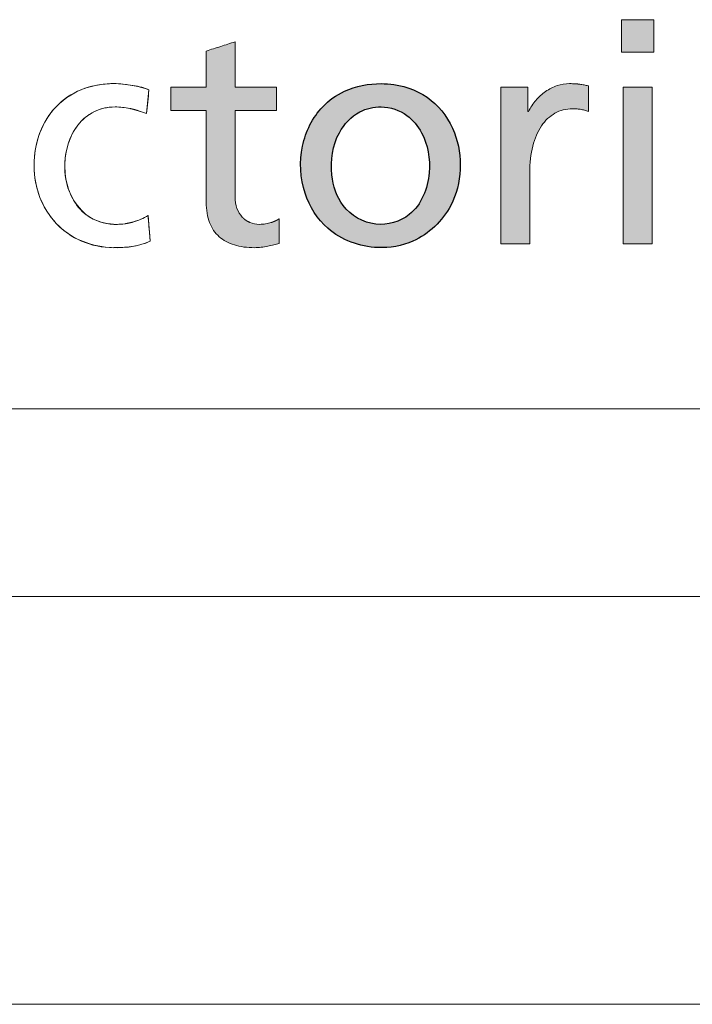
# Model space of a CAD drawing. Header units: millimetres. Extents: x 0 to 594, y 0 to 424.
# Tile 8 of 14: x 436.44 to 444.97, y 0 to 12.49. Entities that reach past the tile are written whole.
import ezdxf

# ---------------------------------------------------------------- set-up
doc = ezdxf.new("R2010")
doc.units = ezdxf.units.MM
doc.header["$LTSCALE"] = 0.25
doc.layers.add('FORMAT', color=7, linetype='Continuous')

# ---------------------------------------------------------------- blocks, each defined once
blk = doc.blocks.new('cajetin')
at = {"color": 7, "linetype": 'Continuous', "lineweight": 18}
for p, q in [((853.5, 7.5), (7.5, 7.5)), ((861, 0), (0, 0))]:
    blk.add_line(p, q, dxfattribs=at)
blk = doc.blocks.new('LOGO_sombreado')
at = {"linetype": 'Continuous'}
for points in [[(40.504, 4.771), (40.105, 4.771), (40.105, 4.373), (40.504, 4.373)], [(40.504, 4.771), (40.105, 4.771), (40.105, 4.373), (40.504, 4.373)], [(40.482, 3.943), (40.128, 3.943), (40.128, 2.023), (40.482, 2.023)], [(40.482, 3.943), (40.128, 3.943), (40.128, 2.023), (40.482, 2.023)]]:
    blk.add_hatch(color=7, dxfattribs=at).paths.add_polyline_path(points, flags=0)
h = blk.add_hatch(color=7, dxfattribs=at)
edge = h.paths.add_edge_path(flags=0)
edge.add_spline(control_points=[(35.176, 2.112), (35.227, 2.066), (35.289, 2.033), (35.362, 2.01)], knot_values=[16, 16, 16, 16, 17, 17, 17, 17], weights=[1, 1, 1, 1], degree=3, periodic=0)
edge.add_spline(control_points=[(35.362, 2.01), (35.434, 1.988), (35.517, 1.977), (35.608, 1.977)], knot_values=[17, 17, 17, 17, 18, 18, 18, 18], weights=[1, 1, 1, 1], degree=3, periodic=0)
edge.add_arc((35.607, 2.685), 0.708, 270.0767, 276.8647)
edge.add_spline(control_points=[(35.692, 1.982), (35.719, 1.986), (35.746, 1.99), (35.771, 1.995)], knot_values=[0, 0, 0, 0, 1, 1, 1, 1], weights=[1, 1, 1, 1], degree=3, periodic=0)
edge.add_spline(control_points=[(35.771, 1.995), (35.797, 2), (35.822, 2.006), (35.845, 2.012)], knot_values=[1, 1, 1, 1, 2, 2, 2, 2], weights=[1, 1, 1, 1], degree=3, periodic=0)
edge.add_spline(control_points=[(35.845, 2.012), (35.868, 2.018), (35.889, 2.024), (35.909, 2.03)], knot_values=[2, 2, 2, 2, 3, 3, 3, 3], weights=[1, 1, 1, 1], degree=3, periodic=0)
edge.add_line((35.909, 2.03), (35.909, 2.331))
edge.add_arc((35.702, 2.648), 0.379, 295.495, 303.2205, ccw=False)
edge.add_spline(control_points=[(35.865, 2.306), (35.847, 2.297), (35.829, 2.29), (35.81, 2.284)], knot_values=[0, 0, 0, 0, 0.145933, 0.145933, 0.145933, 0.145933], weights=[1, 0.998226, 0.998226, 1], degree=3, periodic=0)
edge.add_spline(control_points=[(35.81, 2.284), (35.79, 2.278), (35.768, 2.273), (35.745, 2.269)], knot_values=[0.145933, 0.145933, 0.145933, 0.145933, 1.145933, 1.145933, 1.145933, 1.145933], weights=[1, 1, 1, 1], degree=3, periodic=0)
edge.add_spline(control_points=[(35.745, 2.269), (35.721, 2.265), (35.696, 2.263), (35.668, 2.263), (35.628, 2.263), (35.589, 2.271), (35.553, 2.286)], knot_values=[1.145933, 1.145933, 1.145933, 1.145933, 2.145933, 2.145933, 2.145933, 3.145933, 3.145933, 3.145933, 3.145933], weights=[1, 1, 1, 1, 1, 1, 1], degree=3, periodic=0)
edge.add_arc((35.658, 2.538), 0.273, 223.1491, 247.5061, ccw=False)
edge.add_spline(control_points=[(35.459, 2.351), (35.431, 2.38), (35.409, 2.416), (35.394, 2.459)], knot_values=[3.571043, 3.571043, 3.571043, 3.571043, 4.571043, 4.571043, 4.571043, 4.571043], weights=[1, 1, 1, 1], degree=3, periodic=0)
edge.add_spline(control_points=[(35.394, 2.459), (35.379, 2.501), (35.37, 2.55), (35.37, 2.606)], knot_values=[4.571043, 4.571043, 4.571043, 4.571043, 5.571043, 5.571043, 5.571043, 5.571043], weights=[1, 1, 1, 1], degree=3, periodic=0)
edge.add_line((35.37, 2.606), (35.37, 2.869))
edge.add_line((35.37, 2.869), (35.37, 3))
edge.add_line((35.37, 3), (35.37, 3.657))
edge.add_line((35.37, 3.657), (35.879, 3.657))
edge.add_line((35.879, 3.657), (35.879, 3.943))
edge.add_line((35.879, 3.943), (35.37, 3.943))
edge.add_line((35.37, 3.943), (35.37, 4.083))
edge.add_line((35.37, 4.083), (35.37, 4.5))
edge.add_line((35.37, 4.5), (35.282, 4.472))
edge.add_line((35.282, 4.472), (35.194, 4.444))
edge.add_line((35.194, 4.444), (35.105, 4.416))
edge.add_line((35.105, 4.416), (35.017, 4.387))
edge.add_line((35.017, 4.387), (35.017, 4.276))
edge.add_line((35.017, 4.276), (35.017, 3.943))
edge.add_line((35.017, 3.943), (34.584, 3.943))
edge.add_line((34.584, 3.943), (34.584, 3.657))
edge.add_line((34.584, 3.657), (35.017, 3.657))
edge.add_spline(control_points=[(35.017, 3.657), (35.017, 3.283), (35.017, 2.908), (35.017, 2.534), (35.017, 2.438), (35.031, 2.355), (35.058, 2.285)], knot_values=[13, 13, 13, 13, 14, 14, 14, 15, 15, 15, 15], weights=[1, 1, 1, 1, 1, 1, 1], degree=3, periodic=0)
edge.add_spline(control_points=[(35.058, 2.285), (35.085, 2.215), (35.125, 2.158), (35.176, 2.112)], knot_values=[15, 15, 15, 15, 16, 16, 16, 16], weights=[1, 1, 1, 1], degree=3, periodic=0)
h = blk.add_hatch(color=7, dxfattribs=at)
edge = h.paths.add_edge_path(flags=0)
edge.add_spline(control_points=[(35.176, 2.112), (35.227, 2.066), (35.289, 2.033), (35.362, 2.01)], knot_values=[16, 16, 16, 16, 17, 17, 17, 17], weights=[1, 1, 1, 1], degree=3, periodic=0)
edge.add_spline(control_points=[(35.362, 2.01), (35.434, 1.988), (35.517, 1.977), (35.608, 1.977)], knot_values=[17, 17, 17, 17, 18, 18, 18, 18], weights=[1, 1, 1, 1], degree=3, periodic=0)
edge.add_arc((35.607, 2.685), 0.708, 270.0767, 276.8647)
edge.add_spline(control_points=[(35.692, 1.982), (35.719, 1.986), (35.746, 1.99), (35.771, 1.995)], knot_values=[0, 0, 0, 0, 1, 1, 1, 1], weights=[1, 1, 1, 1], degree=3, periodic=0)
edge.add_spline(control_points=[(35.771, 1.995), (35.797, 2), (35.822, 2.006), (35.845, 2.012)], knot_values=[1, 1, 1, 1, 2, 2, 2, 2], weights=[1, 1, 1, 1], degree=3, periodic=0)
edge.add_spline(control_points=[(35.845, 2.012), (35.868, 2.018), (35.889, 2.024), (35.909, 2.03)], knot_values=[2, 2, 2, 2, 3, 3, 3, 3], weights=[1, 1, 1, 1], degree=3, periodic=0)
edge.add_line((35.909, 2.03), (35.909, 2.331))
edge.add_arc((35.702, 2.648), 0.379, 295.495, 303.2205, ccw=False)
edge.add_spline(control_points=[(35.865, 2.306), (35.847, 2.297), (35.829, 2.29), (35.81, 2.284)], knot_values=[0, 0, 0, 0, 0.145933, 0.145933, 0.145933, 0.145933], weights=[1, 0.998226, 0.998226, 1], degree=3, periodic=0)
edge.add_spline(control_points=[(35.81, 2.284), (35.79, 2.278), (35.768, 2.273), (35.745, 2.269)], knot_values=[0.145933, 0.145933, 0.145933, 0.145933, 1.145933, 1.145933, 1.145933, 1.145933], weights=[1, 1, 1, 1], degree=3, periodic=0)
edge.add_spline(control_points=[(35.745, 2.269), (35.721, 2.265), (35.696, 2.263), (35.668, 2.263), (35.628, 2.263), (35.589, 2.271), (35.553, 2.286)], knot_values=[1.145933, 1.145933, 1.145933, 1.145933, 2.145933, 2.145933, 2.145933, 3.145933, 3.145933, 3.145933, 3.145933], weights=[1, 1, 1, 1, 1, 1, 1], degree=3, periodic=0)
edge.add_arc((35.658, 2.538), 0.273, 223.1491, 247.5061, ccw=False)
edge.add_spline(control_points=[(35.459, 2.351), (35.431, 2.38), (35.409, 2.416), (35.394, 2.459)], knot_values=[3.571043, 3.571043, 3.571043, 3.571043, 4.571043, 4.571043, 4.571043, 4.571043], weights=[1, 1, 1, 1], degree=3, periodic=0)
edge.add_spline(control_points=[(35.394, 2.459), (35.379, 2.501), (35.37, 2.55), (35.37, 2.606)], knot_values=[4.571043, 4.571043, 4.571043, 4.571043, 5.571043, 5.571043, 5.571043, 5.571043], weights=[1, 1, 1, 1], degree=3, periodic=0)
edge.add_line((35.37, 2.606), (35.37, 2.869))
edge.add_line((35.37, 2.869), (35.37, 3))
edge.add_line((35.37, 3), (35.37, 3.657))
edge.add_line((35.37, 3.657), (35.879, 3.657))
edge.add_line((35.879, 3.657), (35.879, 3.943))
edge.add_line((35.879, 3.943), (35.37, 3.943))
edge.add_line((35.37, 3.943), (35.37, 4.083))
edge.add_line((35.37, 4.083), (35.37, 4.5))
edge.add_line((35.37, 4.5), (35.282, 4.472))
edge.add_line((35.282, 4.472), (35.194, 4.444))
edge.add_line((35.194, 4.444), (35.105, 4.416))
edge.add_line((35.105, 4.416), (35.017, 4.387))
edge.add_line((35.017, 4.387), (35.017, 4.276))
edge.add_line((35.017, 4.276), (35.017, 3.943))
edge.add_line((35.017, 3.943), (34.584, 3.943))
edge.add_line((34.584, 3.943), (34.584, 3.657))
edge.add_line((34.584, 3.657), (35.017, 3.657))
edge.add_spline(control_points=[(35.017, 3.657), (35.017, 3.283), (35.017, 2.908), (35.017, 2.534), (35.017, 2.438), (35.031, 2.355), (35.058, 2.285)], knot_values=[13, 13, 13, 13, 14, 14, 14, 15, 15, 15, 15], weights=[1, 1, 1, 1, 1, 1, 1], degree=3, periodic=0)
edge.add_spline(control_points=[(35.058, 2.285), (35.085, 2.215), (35.125, 2.158), (35.176, 2.112)], knot_values=[15, 15, 15, 15, 16, 16, 16, 16], weights=[1, 1, 1, 1], degree=3, periodic=0)
h = blk.add_hatch(color=7, dxfattribs=at)
edge = h.paths.add_edge_path(flags=0)
edge.add_spline(control_points=[(37.161, 3.988), (37.007, 3.988), (36.739, 3.939), (36.369, 3.677), (36.148, 3.218), (36.175, 2.651), (36.5, 2.133), (37.046, 1.933), (37.631, 2.036), (38.146, 2.523), (38.175, 3.287), (37.804, 3.823), (37.43, 3.973), (37.213, 3.988), (37.161, 3.988)], knot_values=[0, 0, 0, 0, 0.074474, 0.127248, 0.214785, 0.308474, 0.391274, 0.497362, 0.567922, 0.671021, 0.815362, 0.894331, 0.974753, 1, 1, 1, 1], weights=[1, 1, 1, 1, 1, 1, 1, 1, 1, 1, 1, 1, 1, 1, 1], degree=3, periodic=0)
edge = h.paths.add_edge_path(flags=0)
edge.add_spline(control_points=[(37.161, 3.702), (37.273, 3.7), (37.48, 3.633), (37.718, 3.333), (37.799, 2.875), (37.597, 2.354), (37.076, 2.201), (36.661, 2.448), (36.518, 2.908), (36.581, 3.355), (36.858, 3.656), (37.07, 3.704), (37.161, 3.702)], knot_values=[0, 0, 0, 0, 0.080851, 0.148117, 0.269406, 0.407124, 0.511209, 0.623148, 0.720084, 0.847873, 0.934722, 1, 1, 1, 1], weights=[1, 1, 1, 1, 1, 1, 1, 1, 1, 1, 1, 1, 1], degree=3, periodic=0)
h = blk.add_hatch(color=7, dxfattribs=at)
edge = h.paths.add_edge_path(flags=0)
edge.add_spline(control_points=[(39.648, 3.972), (39.631, 3.975), (39.614, 3.978), (39.596, 3.98)], knot_values=[5, 5, 5, 5, 6, 6, 6, 6], weights=[1, 1, 1, 1], degree=3, periodic=0)
edge.add_arc((39.482, 3.1), 0.888, 82.6144, 86.3459)
edge.add_spline(control_points=[(39.539, 3.986), (39.518, 3.987), (39.495, 3.988), (39.469, 3.988), (39.418, 3.988), (39.367, 3.979), (39.318, 3.963)], knot_values=[0, 0, 0, 0, 1, 1, 1, 2, 2, 2, 2], weights=[1, 1, 1, 1, 1, 1, 1], degree=3, periodic=0)
edge.add_spline(control_points=[(39.318, 3.963), (39.268, 3.946), (39.221, 3.922), (39.177, 3.892)], knot_values=[2, 2, 2, 2, 3, 3, 3, 3], weights=[1, 1, 1, 1], degree=3, periodic=0)
edge.add_spline(control_points=[(39.177, 3.892), (39.133, 3.861), (39.092, 3.825), (39.057, 3.783)], knot_values=[3, 3, 3, 3, 4, 4, 4, 4], weights=[1, 1, 1, 1], degree=3, periodic=0)
edge.add_spline(control_points=[(39.057, 3.783), (39.021, 3.742), (38.991, 3.695), (38.967, 3.646)], knot_values=[4, 4, 4, 4, 5, 5, 5, 5], weights=[1, 1, 1, 1], degree=3, periodic=0)
edge.add_line((38.967, 3.646), (38.96, 3.646))
edge.add_line((38.96, 3.646), (38.96, 3.943))
edge.add_line((38.96, 3.943), (38.629, 3.943))
edge.add_line((38.629, 3.943), (38.629, 2.023))
edge.add_line((38.629, 2.023), (38.982, 2.023))
edge.add_line((38.982, 2.023), (38.982, 2.896))
edge.add_spline(control_points=[(38.982, 2.896), (38.982, 3.017), (38.995, 3.126), (39.02, 3.222)], knot_values=[11, 11, 11, 11, 12, 12, 12, 12], weights=[1, 1, 1, 1], degree=3, periodic=0)
edge.add_spline(control_points=[(39.02, 3.222), (39.044, 3.318), (39.08, 3.401), (39.125, 3.469)], knot_values=[12, 12, 12, 12, 13, 13, 13, 13], weights=[1, 1, 1, 1], degree=3, periodic=0)
edge.add_spline(control_points=[(39.125, 3.469), (39.171, 3.537), (39.227, 3.589), (39.291, 3.625)], knot_values=[13, 13, 13, 13, 14, 14, 14, 14], weights=[1, 1, 1, 1], degree=3, periodic=0)
edge.add_spline(control_points=[(39.291, 3.625), (39.354, 3.661), (39.427, 3.68), (39.506, 3.68)], knot_values=[14, 14, 14, 14, 15, 15, 15, 15], weights=[1, 1, 1, 1], degree=3, periodic=0)
edge.add_arc((39.506, 2.978), 0.702, 86.1657, 90.0062, ccw=False)
edge.add_spline(control_points=[(39.553, 3.678), (39.569, 3.677), (39.586, 3.675), (39.602, 3.673)], knot_values=[0, 0, 0, 0, 1, 1, 1, 1], weights=[1, 1, 1, 1], degree=3, periodic=0)
edge.add_spline(control_points=[(39.602, 3.673), (39.619, 3.67), (39.636, 3.667), (39.653, 3.662)], knot_values=[1, 1, 1, 1, 2, 2, 2, 2], weights=[1, 1, 1, 1], degree=3, periodic=0)
edge.add_spline(control_points=[(39.653, 3.662), (39.669, 3.658), (39.686, 3.652), (39.701, 3.646)], knot_values=[2, 2, 2, 2, 3, 3, 3, 3], weights=[1, 1, 1, 1], degree=3, periodic=0)
edge.add_line((39.701, 3.646), (39.701, 3.962))
edge.add_line((39.701, 3.962), (39.648, 3.972))
h = blk.add_hatch(color=7, dxfattribs=at)
edge = h.paths.add_edge_path(flags=0)
edge.add_spline(control_points=[(39.648, 3.972), (39.631, 3.975), (39.614, 3.978), (39.596, 3.98)], knot_values=[5, 5, 5, 5, 6, 6, 6, 6], weights=[1, 1, 1, 1], degree=3, periodic=0)
edge.add_arc((39.482, 3.1), 0.888, 82.6144, 86.3459)
edge.add_spline(control_points=[(39.539, 3.986), (39.518, 3.987), (39.495, 3.988), (39.469, 3.988), (39.418, 3.988), (39.367, 3.979), (39.318, 3.963)], knot_values=[0, 0, 0, 0, 1, 1, 1, 2, 2, 2, 2], weights=[1, 1, 1, 1, 1, 1, 1], degree=3, periodic=0)
edge.add_spline(control_points=[(39.318, 3.963), (39.268, 3.946), (39.221, 3.922), (39.177, 3.892)], knot_values=[2, 2, 2, 2, 3, 3, 3, 3], weights=[1, 1, 1, 1], degree=3, periodic=0)
edge.add_spline(control_points=[(39.177, 3.892), (39.133, 3.861), (39.092, 3.825), (39.057, 3.783)], knot_values=[3, 3, 3, 3, 4, 4, 4, 4], weights=[1, 1, 1, 1], degree=3, periodic=0)
edge.add_spline(control_points=[(39.057, 3.783), (39.021, 3.742), (38.991, 3.695), (38.967, 3.646)], knot_values=[4, 4, 4, 4, 5, 5, 5, 5], weights=[1, 1, 1, 1], degree=3, periodic=0)
edge.add_line((38.967, 3.646), (38.96, 3.646))
edge.add_line((38.96, 3.646), (38.96, 3.943))
edge.add_line((38.96, 3.943), (38.629, 3.943))
edge.add_line((38.629, 3.943), (38.629, 2.023))
edge.add_line((38.629, 2.023), (38.982, 2.023))
edge.add_line((38.982, 2.023), (38.982, 2.896))
edge.add_spline(control_points=[(38.982, 2.896), (38.982, 3.017), (38.995, 3.126), (39.02, 3.222)], knot_values=[11, 11, 11, 11, 12, 12, 12, 12], weights=[1, 1, 1, 1], degree=3, periodic=0)
edge.add_spline(control_points=[(39.02, 3.222), (39.044, 3.318), (39.08, 3.401), (39.125, 3.469)], knot_values=[12, 12, 12, 12, 13, 13, 13, 13], weights=[1, 1, 1, 1], degree=3, periodic=0)
edge.add_spline(control_points=[(39.125, 3.469), (39.171, 3.537), (39.227, 3.589), (39.291, 3.625)], knot_values=[13, 13, 13, 13, 14, 14, 14, 14], weights=[1, 1, 1, 1], degree=3, periodic=0)
edge.add_spline(control_points=[(39.291, 3.625), (39.354, 3.661), (39.427, 3.68), (39.506, 3.68)], knot_values=[14, 14, 14, 14, 15, 15, 15, 15], weights=[1, 1, 1, 1], degree=3, periodic=0)
edge.add_arc((39.506, 2.978), 0.702, 86.1657, 90.0062, ccw=False)
edge.add_spline(control_points=[(39.553, 3.678), (39.569, 3.677), (39.586, 3.675), (39.602, 3.673)], knot_values=[0, 0, 0, 0, 1, 1, 1, 1], weights=[1, 1, 1, 1], degree=3, periodic=0)
edge.add_spline(control_points=[(39.602, 3.673), (39.619, 3.67), (39.636, 3.667), (39.653, 3.662)], knot_values=[1, 1, 1, 1, 2, 2, 2, 2], weights=[1, 1, 1, 1], degree=3, periodic=0)
edge.add_spline(control_points=[(39.653, 3.662), (39.669, 3.658), (39.686, 3.652), (39.701, 3.646)], knot_values=[2, 2, 2, 2, 3, 3, 3, 3], weights=[1, 1, 1, 1], degree=3, periodic=0)
edge.add_line((39.701, 3.646), (39.701, 3.962))
edge.add_line((39.701, 3.962), (39.648, 3.972))
at = {"color": 7, "linetype": 'Continuous', "lineweight": 18}
for p, q in [((40.105, 4.373), (40.105, 4.771)), ((40.105, 4.771), (40.504, 4.771)), ((40.504, 4.771), (40.504, 4.373)), ((40.504, 4.373), (40.105, 4.373)), ((34.315, 3.913), (34.285, 3.62)), ((40.128, 2.023), (40.128, 3.943)), ((40.128, 3.943), (40.482, 3.943)), ((40.482, 3.943), (40.482, 2.023)), ((35.37, 2.606), (35.37, 2.869)), ((34.304, 2.372), (34.331, 2.056)), ((40.482, 2.023), (40.128, 2.023)), ((0, 0), (72.5, 0))]:
    blk.add_line(p, q, dxfattribs=at)
for centre, radius, start, end in [((39.506, 2.978), 0.702, 86.1657, 90.0062), ((33.857, 2.912), 0.931, 223.2954, 246.689), ((33.888, 3.792), 1.814, 269.9252, 273.1729), ((35.607, 2.685), 0.708, 270.0767, 276.8647)]:
    blk.add_arc(centre, radius, start, end, dxfattribs=at)
at = {"color": 8, "linetype": 'Continuous', "lineweight": 0}
for points, degree in [([(35.282, 4.472), (35.252, 4.463), (35.223, 4.453), (35.194, 4.444)], 3), ([(35.37, 4.5), (35.341, 4.491), (35.311, 4.482), (35.282, 4.472)], 3), ([(35.37, 4.083), (35.37, 4.222), (35.37, 4.361), (35.37, 4.5)], 3), ([(35.105, 4.416), (35.076, 4.406), (35.046, 4.397), (35.017, 4.387)], 3), ([(35.017, 4.387), (35.017, 4.35), (35.017, 4.313), (35.017, 4.276)], 3), ([(35.194, 4.444), (35.164, 4.434), (35.135, 4.425), (35.105, 4.416)], 3), ([(35.017, 4.276), (35.017, 4.165), (35.017, 4.054), (35.017, 3.943)], 3), ([(35.37, 3.943), (35.37, 3.99), (35.37, 4.036), (35.37, 4.083)], 3), ([(34.116, 3.966), (34.078, 3.973), (34.038, 3.978), (33.999, 3.982)], 3), ([(34.226, 3.943), (34.192, 3.952), (34.155, 3.96), (34.116, 3.966)], 3), ([(34.315, 3.913), (34.29, 3.924), (34.259, 3.934), (34.226, 3.943)], 3), ([(34.285, 3.62), (34.295, 3.717), (34.305, 3.815), (34.315, 3.913)], 3), ([(35.017, 3.943), (34.873, 3.943), (34.728, 3.943), (34.584, 3.943)], 3), ([(34.584, 3.943), (34.584, 3.848), (34.584, 3.752), (34.584, 3.657)], 3), ([(35.879, 3.943), (35.71, 3.943), (35.54, 3.943), (35.37, 3.943)], 3), ([(35.879, 3.657), (35.879, 3.752), (35.879, 3.848), (35.879, 3.943)], 3), ([(38.96, 3.943), (38.85, 3.943), (38.739, 3.943), (38.629, 3.943)], 3), ([(38.629, 3.943), (38.629, 3.303), (38.629, 2.663), (38.629, 2.023)], 3), ([(38.96, 3.646), (38.96, 3.745), (38.96, 3.844), (38.96, 3.943)], 3), ([(39.177, 3.892), (39.133, 3.861), (39.092, 3.825), (39.057, 3.783)], 3), ([(39.318, 3.963), (39.268, 3.946), (39.221, 3.922), (39.177, 3.892)], 3), ([(39.648, 3.972), (39.631, 3.975), (39.614, 3.978), (39.596, 3.98)], 3), ([(39.701, 3.962), (39.684, 3.965), (39.666, 3.969), (39.648, 3.972)], 3), ([(39.701, 3.646), (39.701, 3.751), (39.701, 3.856), (39.701, 3.962)], 3), ([(39.057, 3.783), (39.021, 3.742), (38.991, 3.695), (38.967, 3.646)], 3), ([(33.176, 3.705), (33.091, 3.615), (33.024, 3.508), (32.978, 3.386)], 3), ([(33.444, 3.48), (33.497, 3.547), (33.561, 3.602), (33.638, 3.641)], 3), ([(33.99, 3.697), (34.02, 3.694), (34.052, 3.689), (34.085, 3.682)], 3), ([(34.184, 3.656), (34.218, 3.646), (34.251, 3.634), (34.285, 3.62)], 3), ([(34.584, 3.657), (34.728, 3.657), (34.873, 3.657), (35.017, 3.657)], 3), ([(35.37, 3), (35.37, 3.219), (35.37, 3.438), (35.37, 3.657)], 3), ([(35.37, 3.657), (35.54, 3.657), (35.71, 3.657), (35.879, 3.657)], 3), ([(38.967, 3.646), (38.965, 3.646), (38.962, 3.646), (38.96, 3.646)], 3), ([(39.125, 3.469), (39.171, 3.537), (39.227, 3.589), (39.291, 3.625)], 3), ([(39.291, 3.625), (39.354, 3.661), (39.427, 3.68), (39.506, 3.68)], 3), ([(39.553, 3.678), (39.569, 3.677), (39.586, 3.675), (39.602, 3.673)], 3), ([(39.602, 3.673), (39.619, 3.67), (39.636, 3.667), (39.653, 3.662)], 3), ([(39.653, 3.662), (39.669, 3.658), (39.686, 3.652), (39.701, 3.646)], 3), ([(33.325, 3.249), (33.352, 3.334), (33.392, 3.413), (33.444, 3.48)], 3), ([(39.02, 3.222), (39.044, 3.318), (39.08, 3.401), (39.125, 3.469)], 3), ([(38.982, 2.896), (38.982, 3.017), (38.995, 3.126), (39.02, 3.222)], 3), ([(35.37, 2.869), (35.37, 2.934), (35.37, 3)], 2), ([(38.982, 2.023), (38.982, 2.314), (38.982, 2.605), (38.982, 2.896)], 3), ([(33.433, 2.495), (33.381, 2.563), (33.344, 2.642), (33.32, 2.726)], 3), ([(32.979, 2.594), (33.025, 2.473), (33.093, 2.365), (33.179, 2.274)], 3), ([(35.394, 2.459), (35.379, 2.501), (35.37, 2.55), (35.37, 2.606)], 3), ([(33.631, 2.328), (33.55, 2.368), (33.484, 2.426), (33.433, 2.495)], 3), ([(35.459, 2.351), (35.431, 2.38), (35.409, 2.416), (35.394, 2.459)], 3), ([(34.215, 2.325), (34.184, 2.311), (34.151, 2.3), (34.118, 2.291)], 3), ([(34.304, 2.372), (34.277, 2.354), (34.247, 2.339), (34.215, 2.325)], 3), ([(34.311, 2.293), (34.308, 2.32), (34.306, 2.346), (34.304, 2.372)], 3), ([(34.317, 2.214), (34.315, 2.241), (34.313, 2.267), (34.311, 2.293)], 3), ([(35.909, 2.03), (35.909, 2.13), (35.909, 2.231), (35.909, 2.331)], 3), ([(34.324, 2.135), (34.322, 2.162), (34.319, 2.188), (34.317, 2.214)], 3), ([(35.058, 2.285), (35.085, 2.215), (35.125, 2.158), (35.176, 2.112)], 3), ([(35.81, 2.284), (35.79, 2.278), (35.768, 2.273), (35.745, 2.269)], 3), ([(33.489, 2.057), (33.607, 2.006), (33.741, 1.977), (33.886, 1.977)], 3), ([(34.217, 2.015), (34.256, 2.026), (34.294, 2.039), (34.331, 2.056)], 3), ([(34.331, 2.056), (34.328, 2.083), (34.326, 2.109), (34.324, 2.135)], 3), ([(35.176, 2.112), (35.227, 2.066), (35.289, 2.033), (35.362, 2.01)], 3), ([(33.989, 1.98), (34.025, 1.982), (34.063, 1.986), (34.101, 1.991)], 3), ([(34.101, 1.991), (34.139, 1.997), (34.178, 2.005), (34.217, 2.015)], 3), ([(35.362, 2.01), (35.434, 1.988), (35.517, 1.977), (35.608, 1.977)], 3), ([(35.692, 1.982), (35.719, 1.986), (35.746, 1.99), (35.771, 1.995)], 3), ([(35.771, 1.995), (35.797, 2), (35.822, 2.006), (35.845, 2.012)], 3), ([(35.845, 2.012), (35.868, 2.018), (35.889, 2.024), (35.909, 2.03)], 3), ([(38.629, 2.023), (38.747, 2.023), (38.865, 2.023), (38.982, 2.023)], 3)]:
    blk.add_open_spline(points, degree=degree, dxfattribs=at)
at = {"color": 7, "linetype": 'Continuous', "lineweight": 0}
for points, knots in [([(34.315, 3.913), (34.079, 3.994), (33.648, 4.032), (33.128, 3.724), (32.875, 3.214), (32.908, 2.624), (33.362, 1.977), (33.997, 1.916), (34.331, 2.056)], [0, 0, 0, 0, 0.189442, 0.304437, 0.433405, 0.598153, 0.723513, 1, 1, 1, 1]), ([(34.285, 3.62), (34.128, 3.682), (33.829, 3.756), (33.411, 3.522), (33.255, 3.102), (33.303, 2.642), (33.66, 2.197), (34.114, 2.254), (34.304, 2.372)], [0, 0, 0, 0, 0.179222, 0.292259, 0.464623, 0.607238, 0.760264, 1, 1, 1, 1])]:
    blk.add_open_spline(points, degree=3, knots=knots, dxfattribs=at)
at = {"color": 8, "linetype": 'Continuous', "lineweight": 0}
for points, knots in [([(33.999, 3.982), (33.96, 3.986), (33.922, 3.988), (33.886, 3.988), (33.739, 3.988), (33.604, 3.962), (33.366, 3.865), (33.262, 3.794), (33.176, 3.705)], [16.091643, 16.091643, 16.091643, 16.091643, 17.091643, 17.091643, 17.091643, 18.091643, 18.091643, 19.091643, 19.091643, 19.091643, 19.091643]), ([(39.539, 3.986), (39.518, 3.987), (39.495, 3.988), (39.469, 3.988), (39.418, 3.988), (39.367, 3.979), (39.318, 3.963)], [0, 0, 0, 0, 1, 1, 1, 2, 2, 2, 2]), ([(33.638, 3.641), (33.714, 3.68), (33.802, 3.702), (33.901, 3.702), (33.929, 3.702), (33.959, 3.701), (33.99, 3.697)], [8, 8, 8, 8, 9, 9, 9, 10, 10, 10, 10]), ([(35.017, 3.657), (35.017, 3.283), (35.017, 2.908), (35.017, 2.534), (35.017, 2.438), (35.031, 2.355), (35.058, 2.285)], [13, 13, 13, 13, 14, 14, 14, 15, 15, 15, 15]), ([(32.978, 3.386), (32.932, 3.265), (32.907, 3.129), (32.907, 2.983), (32.907, 2.845), (32.932, 2.714), (32.979, 2.594)], [20.091643, 20.091643, 20.091643, 20.091643, 21.091643, 21.091643, 21.091643, 22.091643, 22.091643, 22.091643, 22.091643]), ([(33.32, 2.726), (33.295, 2.809), (33.284, 2.897), (33.284, 2.983), (33.284, 3.074), (33.298, 3.165), (33.325, 3.249)], [4, 4, 4, 4, 5, 5, 5, 6, 6, 6, 6]), ([(34.019, 2.27), (33.986, 2.266), (33.954, 2.263), (33.924, 2.263), (33.81, 2.263), (33.713, 2.287), (33.631, 2.328)], [0, 0, 0, 0, 1, 1, 1, 2, 2, 2, 2]), ([(35.745, 2.269), (35.721, 2.265), (35.696, 2.263), (35.668, 2.263), (35.628, 2.263), (35.589, 2.271), (35.553, 2.286)], [1.145933, 1.145933, 1.145933, 1.145933, 2.145933, 2.145933, 2.145933, 3.145933, 3.145933, 3.145933, 3.145933])]:
    blk.add_open_spline(points, degree=3, knots=knots, dxfattribs=at)
for points, weights in [([(39.596, 3.98), (39.577, 3.983), (39.558, 3.985), (39.539, 3.986)], [1, 0.999646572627, 0.999646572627, 1]), ([(34.085, 3.682), (34.118, 3.675), (34.151, 3.666), (34.184, 3.656)], [1, 0.999300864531, 0.999300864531, 1]), ([(35.553, 2.286), (35.517, 2.301), (35.485, 2.323), (35.459, 2.351)], [1, 0.984996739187, 0.984996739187, 1]), ([(35.865, 2.306), (35.847, 2.297), (35.829, 2.29), (35.81, 2.284)], [1, 0.998226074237, 0.998226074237, 1]), ([(35.909, 2.331), (35.895, 2.321), (35.88, 2.313), (35.865, 2.306)], [1, 0.99848548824, 0.99848548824, 1]), ([(34.118, 2.291), (34.085, 2.282), (34.052, 2.275), (34.019, 2.27)], [1, 0.998576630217, 0.998576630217, 1])]:
    blk.add_rational_spline(points, weights, degree=3, dxfattribs=at)
at = {"layer": 'FORMAT', "color": 7}
for points, knots in [([(37.161, 3.988), (37.007, 3.988), (36.739, 3.939), (36.369, 3.677), (36.148, 3.218), (36.175, 2.651), (36.5, 2.133), (37.046, 1.933), (37.631, 2.036), (38.146, 2.523), (38.175, 3.287), (37.804, 3.823), (37.43, 3.973), (37.213, 3.988), (37.161, 3.988)], [0, 0, 0, 0, 0.074474, 0.127248, 0.214785, 0.308474, 0.391274, 0.497362, 0.567922, 0.671021, 0.815362, 0.894331, 0.974753, 1, 1, 1, 1]), ([(37.161, 3.702), (37.07, 3.704), (36.858, 3.656), (36.581, 3.355), (36.518, 2.908), (36.661, 2.448), (37.076, 2.201), (37.597, 2.354), (37.799, 2.875), (37.718, 3.333), (37.48, 3.633), (37.273, 3.7), (37.161, 3.702)], [0, 0, 0, 0, 0.065278, 0.152127, 0.279916, 0.376852, 0.488791, 0.592876, 0.730594, 0.851883, 0.919149, 1, 1, 1, 1])]:
    blk.add_open_spline(points, degree=3, knots=knots, dxfattribs=at)
blk = doc.blocks.new('A$C05b564d1')
at = {"color": 7, "linetype": 'Continuous', "lineweight": 18}
blk.add_line((402.554, 5.174), (588.826, 5.174), dxfattribs=at)
at = {"xscale": 0.689895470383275, "yscale": 0.689895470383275, "zscale": 0.689895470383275}
blk.add_blockref('cajetin', (0, 0), dxfattribs=at)
at = {"color": 7, "linetype": 'Continuous', "xscale": 1.034843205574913, "yscale": 1.034843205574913, "zscale": 1.034843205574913}
blk.add_blockref('LOGO_sombreado', (402.564, 7.552), dxfattribs=at)

msp = doc.modelspace()

# ---------------------------------------------------------------- block references
msp.add_blockref('A$C05b564d1', (0, 0))

doc.saveas('drawing.dxf')
